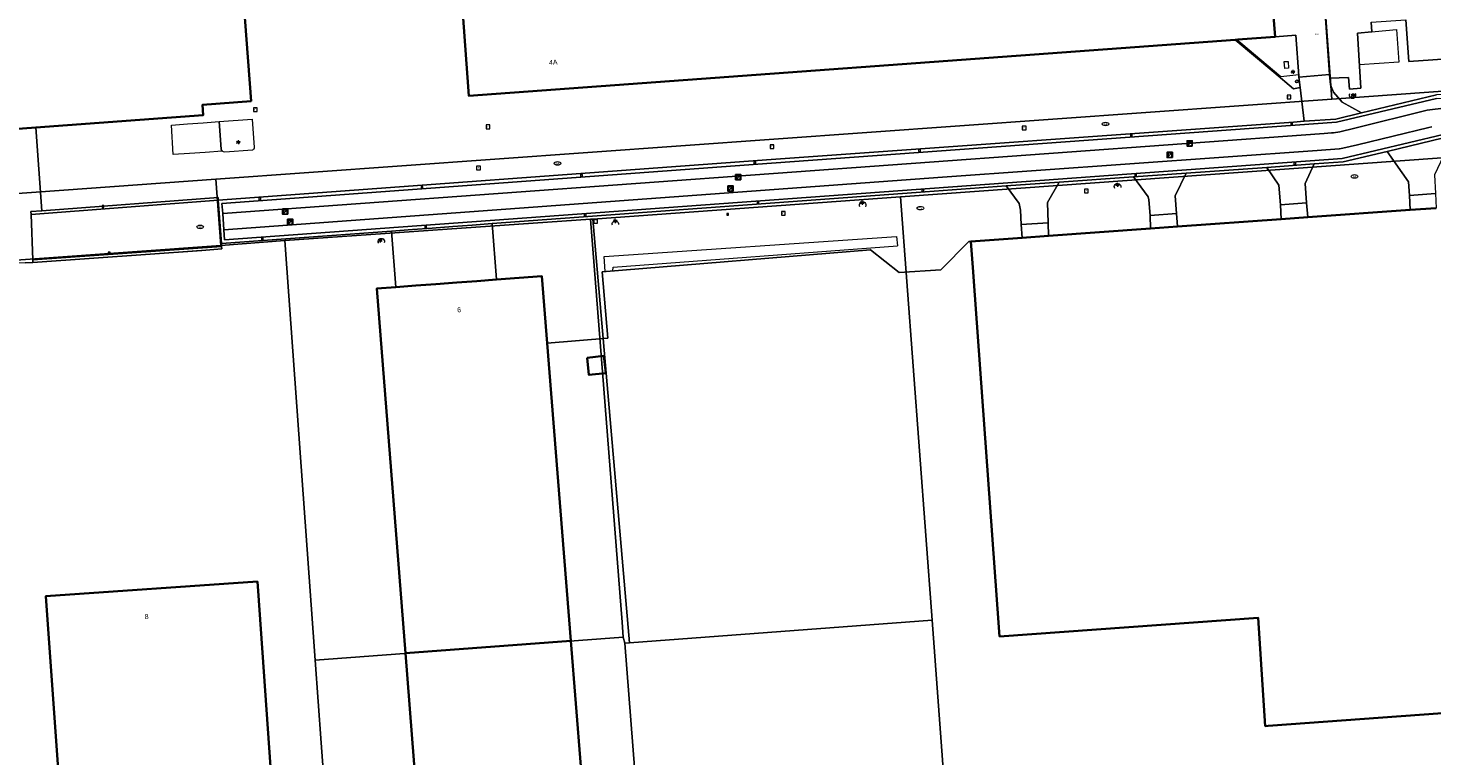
# Model space of a CAD drawing. Header units: metres. Extents: x 163543 to 168130, y 402678 to 405437.
# Tile 33 of 256: x 164271 to 164483, y 403136 to 403246. Entities that reach past the tile are written whole.
import ezdxf
from ezdxf.enums import TextEntityAlignment as Align

# ---------------------------------------------------------------- set-up
doc = ezdxf.new("R2010")
doc.units = ezdxf.units.M
doc.layers.get('0').update_dxf_attribs({"lineweight": 25})
for name, color, linetype, lineweight in [('X-CA190022.004-UO-BGT_Ondergrond$0$GE_201_SHDHek_Lijn_GEM', 253, 'X-CA190022.004-UO-BGT_Ondergrond$0$Hekwerk', 9), ('X-CA190022.004-UO-BGT_Ondergrond$0$GE_217_WGIGeleideconstructie_Lijn_GEM', 253, 'X-CA190022.004-UO-BGT_Ondergrond$0$Vangrail', 9), ('X-CA190022.004-UO-BGT_Ondergrond$0$GE_244_Taludlijn_Lijn_GEM', 253, 'Continuous', 9), ('X-CA190022.004-UO-BGT_Ondergrond$0$GE_261_OSHHek_Lijn_GEM', 253, 'X-CA190022.004-UO-BGT_Ondergrond$0$Hekwerk', 9), ('X-CA190022.004-UO-BGT_Ondergrond$0$GE_314_WGDRijbaanLokaleweg_Vlak_GEM', 253, 'Continuous', 9), ('X-CA190022.004-UO-BGT_Ondergrond$0$GE_316_WGDFietspad_Vlak_GEM', 253, 'Continuous', 9), ('X-CA190022.004-UO-BGT_Ondergrond$0$GE_320_WGDParkeervlak_Vlak_GEM', 253, 'Continuous', 9), ('X-CA190022.004-UO-BGT_Ondergrond$0$GE_322_WGDInrit_Vlak_GEM', 253, 'Continuous', 9), ('X-CA190022.004-UO-BGT_Ondergrond$0$GE_363_OWGBerm_openverharding_Vlak_GEM', 253, 'Continuous', 9), ('X-CA190022.004-UO-BGT_Ondergrond$0$GE_364_OWGBerm_halfverhard_Vlak_GEM', 253, 'Continuous', 9), ('X-CA190022.004-UO-BGT_Ondergrond$0$GE_366_OWGBerm_groenvoorziening_Vlak_GEM', 253, 'Continuous', 9), ('X-CA190022.004-UO-BGT_Ondergrond$0$GE_367_OWGBerm_groenvoorziening_grasenk_GEM', 253, 'Continuous', 9), ('X-CA190022.004-UO-BGT_Ondergrond$0$GE_401_OTDErf_Vlak_GEM', 253, 'Continuous', 9), ('X-CA190022.004-UO-BGT_Ondergrond$0$GE_4502_GBKN_Huisnummer_Lijn_GEM', 7, 'Continuous', 9), ('X-CA190022.004-UO-BGT_Ondergrond$0$GE_601_PNDgrondvlakpand_Vlak_MV_GEM', 34, 'Continuous', 35), ('X-CA190022.004-UO-BGT_Ondergrond$0$GE_632_GBILuifel_Inrichtend_Vlak_GEM', 253, 'Continuous', 9), ('X-CA190022.004-UO-BGT_Ondergrond$0$GE_646_OBWLagetrafo_Vlak_GEM', 253, 'Continuous', 9), ('X-CA190022.004-UO-BGT_Ondergrond$0$GE_814_BRDVerkeersbord_Punt_GEM', 253, 'Continuous', 9), ('X-CA190022.004-UO-BGT_Ondergrond$0$GE_861_PALLichtmast_Punt_GEM', 253, 'Continuous', 9), ('X-CA190022.004-UO-BGT_Ondergrond$0$GE_882_PutBrandkraan_Punt_GEM', 253, 'Continuous', 9), ('X-CA190022.004-UO-BGT_Ondergrond$0$GE_884_PutGasput_Punt_GEM', 253, 'Continuous', 9), ('X-CA190022.004-UO-BGT_Ondergrond$0$GE_885_PutInspectieofRioolput_Punt_GEM', 253, 'Continuous', 9), ('X-CA190022.004-UO-BGT_Ondergrond$0$GE_886_PutKolk_Punt_GEM', 253, 'Continuous', 9), ('X-CA190022.004-UO-BGT_Ondergrond$0$N-WE-RI-PUT_INSPECTIE-S', 253, 'Continuous', 9), ('X-CA190022.004-UO-KAD_Percelen$0$B-WE-KG-GRENS_PERCEEL-GV', 150, 'Continuous', 9), ('X-CA190022.004-UO-WHM_Riolering gemeente_NLCS_v0.1$0$B-WE-RI-PUT-S', 214, 'Continuous', 15)]:
    doc.layers.add(name, color=color, linetype=linetype, lineweight=lineweight)
doc.styles.add('X-CA190022.004-UO-BGT_Ondergrond$0$BGT_NAR', font='arial.ttf', dxfattribs={"height": 1})
doc.styles.add('X-CA190022.004-UO-BGT_Ondergrond$0$NLCS-ISO', font='NLCS-ISO.ttf')
doc.styles.add('X-CA190022.004-UO-BGT_Ondergrond$0$NLCS-ISO-M250-T30', font='NLCS-ISO.ttf', dxfattribs={"height": 0.75})
doc.linetypes.add('X-CA190022.004-UO-BGT_Ondergrond$0$Hekwerk', pattern='A,5,-1.5,[2,dgnlstyle-Veghel.shx,S=0.007937,R=0,X=0,Y=0],-1.5', length=8)
doc.linetypes.add('X-CA190022.004-UO-BGT_Ondergrond$0$Vangrail', pattern='A,10,-1.5,[3,dgnlstyle-Veghel.shx,S=0.007937,R=90,X=0,Y=0.5],-1,[3,dgnlstyle-Veghel.shx,S=0.007937,R=270,X=0,Y=-0.5],-1.5', length=14)

# ---------------------------------------------------------------- blocks, each defined once
blk = doc.blocks.new('X-CA190022.004-UO-BGT_Ondergrond$0$SRI-KOLK-SO')
at = {"color": 0, "linetype": 'ByBlock', "lineweight": 18}
blk.add_lwpolyline([(-1.125, -1.125), (1.125, -1.125), (1.125, 1.125), (-1.125, 1.125)], close=True, dxfattribs=at)
at = {"color": 0, "linetype": 'ByBlock', "lineweight": 18, "style": 'X-CA190022.004-UO-BGT_Ondergrond$0$NLCS-ISO'}
blk.add_text('k', height=1.5, dxfattribs=at).set_placement((0, 0), align=Align.MIDDLE_CENTER)
blk = doc.blocks.new('X-CA190022.004-UO-BGT_Ondergrond$0$IMGEOKolk')
at = {"xscale": 5, "yscale": 5, "zscale": 5}
blk.add_blockref('X-CA190022.004-UO-BGT_Ondergrond$0$SRI-KOLK-SO', (0, 0), dxfattribs=at)
blk = doc.blocks.new('X-CA190022.004-UO-BGT_Ondergrond$0$SKL-WATER_BRANDKRAAN_BRANDPUT-SO')
at = {"color": 0, "linetype": 'ByBlock', "lineweight": 18}
blk.add_ellipse((0, 0), major_axis=(2.5, 0), ratio=0.54, dxfattribs=at)
at = {"color": 0, "linetype": 'ByBlock', "lineweight": 18, "style": 'X-CA190022.004-UO-BGT_Ondergrond$0$NLCS-ISO'}
blk.add_text('bk', height=1.5, dxfattribs=at).set_placement((0.2, 0), align=Align.MIDDLE_CENTER)
blk = doc.blocks.new('X-CA190022.004-UO-BGT_Ondergrond$0$IMGEOBrandkraanput')
at = {"xscale": 5, "yscale": 5, "zscale": 5}
blk.add_blockref('X-CA190022.004-UO-BGT_Ondergrond$0$SKL-WATER_BRANDKRAAN_BRANDPUT-SO', (0, 0), dxfattribs=at)
blk = doc.blocks.new('X-CA190022.004-UO-BGT_Ondergrond$0$SIE-WEG_PAAL_VERKEERSBORD-SO')
at = {"linetype": 'ByBlock', "lineweight": 18}
blk.add_circle((0, 0), 1.5, dxfattribs=at)
at = {"linetype": 'ByBlock', "lineweight": 18, "style": 'X-CA190022.004-UO-BGT_Ondergrond$0$NLCS-ISO'}
blk.add_text('vb', height=1.5, dxfattribs=at).set_placement((0, 0.1), align=Align.MIDDLE_CENTER)
blk = doc.blocks.new('X-CA190022.004-UO-BGT_Ondergrond$0$IMGEOVerkeersbord')
at = {"xscale": 5, "yscale": 5, "zscale": 5}
blk.add_blockref('X-CA190022.004-UO-BGT_Ondergrond$0$SIE-WEG_PAAL_VERKEERSBORD-SO', (0, 0), dxfattribs=at)
blk = doc.blocks.new('X-CA190022.004-UO-BGT_Ondergrond$0$SRI-PUT_INSPECTIEPUT_RIOOLPUT-SO')
at = {"color": 0, "linetype": 'ByBlock', "lineweight": 18}
blk.add_lwpolyline([(-1.12, -1.12), (1.12, -1.12), (1.12, 1.12), (-1.12, 1.12)], close=True, dxfattribs=at)
at = {"color": 0, "linetype": 'ByBlock', "lineweight": 18, "style": 'X-CA190022.004-UO-BGT_Ondergrond$0$NLCS-ISO'}
blk.add_text('r', height=1.5, dxfattribs=at).set_placement((0, 0.28), align=Align.MIDDLE_CENTER)
blk = doc.blocks.new('X-CA190022.004-UO-BGT_Ondergrond$0$IMGEOInspectierioolput')
at = {"layer": 'X-CA190022.004-UO-BGT_Ondergrond$0$N-WE-RI-PUT_INSPECTIE-S', "xscale": 10, "yscale": 10, "zscale": 10}
blk.add_blockref('X-CA190022.004-UO-BGT_Ondergrond$0$SRI-PUT_INSPECTIEPUT_RIOOLPUT-SO', (0, 0), dxfattribs=at)
blk = doc.blocks.new('X-CA190022.004-UO-BGT_Ondergrond$0$N-SIE-WEG_LICHTMAST-SO')
h = blk.add_hatch(color=256)
h.paths.add_polyline_path([(1.2, 0.5, 0.658505), (-1.2, 0.5)])
h.paths.add_polyline_path([(-1.2, -0.5, 0.658505), (1.2, -0.5)])
at = {"flags": 128}
for points in [[(-2.2, 1.3), (-1.1, 0.6)], [(-1.2, 0.5), (1.2, 0.5)], [(0, 1.3), (0, 2.5)], [(1.1, 0.6), (2.2, 1.3)], [(-2.2, -1.3), (-1.1, -0.6)], [(-1.2, -0.5), (1.2, -0.5)], [(0, -1.3), (0, -2.5)], [(2.2, -1.3), (1.1, -0.6)]]:
    blk.add_lwpolyline(points, dxfattribs=at)
at = {"ltscale": 0.5}
blk.add_circle((0, 0), 1.27, dxfattribs=at)
at = {"style": 'X-CA190022.004-UO-BGT_Ondergrond$0$NLCS-ISO'}
blk.add_attdef('TYPE', text='', height=1.8, dxfattribs=at).set_placement((0, 2.5), align=Align.BOTTOM_CENTER)
blk = doc.blocks.new('X-CA190022.004-UO-BGT_Ondergrond$0$IMGEOLichtmastpaal')
at = {"xscale": 5, "yscale": 5, "zscale": 5}
blk.add_blockref('X-CA190022.004-UO-BGT_Ondergrond$0$N-SIE-WEG_LICHTMAST-SO', (0, 6.4), dxfattribs=at)
blk = doc.blocks.new('X-CA190022.004-UO-BGT_Ondergrond$0$IMGEOGasput')
at = {"insert": (-7, 3.4), "char_height": 6, "attachment_point": 1, "style": 'X-CA190022.004-UO-BGT_Ondergrond$0$NLCS-ISO-M250-T30'}
blk.add_mtext_dynamic_manual_height_columns('GAS', width=7.484, gutter_width=3.75, heights=[0], dxfattribs=at)
blk = doc.blocks.new('X-CA190022.004-UO-WHM_Riolering gemeente_NLCS_v0.1$0$B-SRI-PUT_BETON-SO')
blk.add_line((-1.4, -1.4), (1.4, 1.4))
at = {"lineweight": -3, "flags": 128}
blk.add_lwpolyline([(2, -2), (2, 2), (-2, 2), (-2, -2)], close=True, dxfattribs=at)
at = {"lineweight": -3}
blk.add_circle((0, 0), 2, dxfattribs=at)

msp = doc.modelspace()

# ---------------------------------------------------------------- linework, layer by layer
at = {"layer": 'X-CA190022.004-UO-BGT_Ondergrond$0$GE_201_SHDHek_Lijn_GEM'}
for p, q in [((164408.955, 403209.238), (164413.212, 403213.495)), ((164413.212, 403213.495), (164413.52, 403213.49)), ((164272.152, 403210.35), (164297.492, 403212.183)), ((164297.492, 403212.183), (164297.504, 403212.113)), ((164357.939, 403208.926), (164398.364, 403212.249)), ((164398.364, 403212.249), (164402.699, 403208.809)), ((164271, 403210.267), (164272.152, 403210.35)), ((164357.939, 403208.926), (164358.794, 403198.91)), ((164402.699, 403208.809), (164408.955, 403209.238)), ((164358.794, 403198.91), (164349.639, 403198.181))]:
    msp.add_line(p, q, dxfattribs=at)
at = {"layer": 'X-CA190022.004-UO-BGT_Ondergrond$0$GE_217_WGIGeleideconstructie_Lijn_GEM'}
for p, q in [((164460.225, 403238.315), (164453.53, 403243.934)), ((164462.91, 403238.633), (164460.225, 403238.315))]:
    msp.add_line(p, q, dxfattribs=at)
at = {"layer": 'X-CA190022.004-UO-BGT_Ondergrond$0$GE_244_Taludlijn_Lijn_GEM'}
for p, q in [((164358.233, 403211.238), (164402.304, 403214.268)), ((164402.304, 403214.268), (164402.444, 403212.823)), ((164358.384, 403208.962), (164358.233, 403211.238)), ((164359.59, 403209.647), (164402.444, 403212.823)), ((164359.566, 403209.06), (164359.59, 403209.647))]:
    msp.add_line(p, q, dxfattribs=at)
at = {"layer": 'X-CA190022.004-UO-BGT_Ondergrond$0$GE_261_OSHHek_Lijn_GEM'}
msp.add_arc((164471.017, 403235.604), 0.504, 159.14754, 23.7995, dxfattribs=at)
at = {"layer": 'X-CA190022.004-UO-BGT_Ondergrond$0$GE_261_OSHHek_Lijn_GEM', "extrusion": (0, 0, -1)}
for centre, radius, start, end in [((-164435.615, 403221.774), 0.491, 322.85463, 193.96751), ((-164397.197, 403218.982), 0.502, 329.48818, 207.89603), ((-164359.931, 403216.155), 0.462, 332.40738, 189.96079), ((-164324.667, 403213.508), 0.47, 327.45428, 206.3878)]:
    msp.add_arc(centre, radius, start, end, dxfattribs=at)
at = {"layer": 'X-CA190022.004-UO-BGT_Ondergrond$0$GE_314_WGDRijbaanLokaleweg_Vlak_GEM', "flags": 128}
for points in [[(164469.116, 403230.053), (164471.356, 403230.605), (164482.281, 403233.297), (164485.134, 403233.671), (164617.835, 403242.992), (164617.716, 403244.52), (164617.413, 403244.448), (164617.427, 403244.942), (164619.356, 403245.081)], [(164484.724, 403229.116), (164476.261, 403227.095), (164469.592, 403225.502), (164465.257, 403225.192), (164458.083, 403224.678), (164445.928, 403223.817), (164438.028, 403223.269), (164426.804, 403222.446), (164418.836, 403221.881), (164405.245, 403220.897), (164341.361, 403216.201), (164338.371, 403215.981), (164335.46, 403215.767), (164332.328, 403215.536), (164329.351, 403215.317), (164326.173, 403215.084), (164300.561, 403213.201), (164300.092, 403219.713), (164383.424, 403225.85), (164462.101, 403231.511), (164463.73, 403231.629), (164468.49, 403231.971), (164472.368, 403232.903), (164483.672, 403235.621)], [(164483.671, 403235.059), (164468.582, 403231.473), (164383.485, 403225.327), (164300.644, 403219.242), (164300.756, 403217.73)], [(164482.986, 403230.795), (164482.497, 403230.678), (164471.748, 403228.098), (164469.571, 403227.575), (164469.042, 403227.486), (164468.994, 403227.479), (164465.711, 403227.244), (164409.218, 403223.207), (164300.938, 403215.278), (164300.756, 403217.73), (164466.74, 403229.793), (164467.836, 403229.873)], [(164300.756, 403217.73), (164300.938, 403215.278), (164301.051, 403213.757), (164469.48, 403226.037), (164484.702, 403229.648)]]:
    msp.add_lwpolyline(points, dxfattribs=at)
at = {"layer": 'X-CA190022.004-UO-BGT_Ondergrond$0$GE_314_WGDRijbaanLokaleweg_Vlak_GEM'}
msp.add_arc((164465.946, 403247.956), 18.182, 275.96765, 280.04181, dxfattribs=at)
at = {"layer": 'X-CA190022.004-UO-BGT_Ondergrond$0$GE_316_WGDFietspad_Vlak_GEM', "flags": 128}
for points in [[(164467.836, 403229.873), (164466.74, 403229.793), (164300.756, 403217.73), (164300.644, 403219.242), (164383.485, 403225.327), (164468.582, 403231.473), (164483.671, 403235.059), (164617.413, 403244.448), (164617.716, 403244.52), (164617.835, 403242.992), (164485.134, 403233.671), (164482.281, 403233.297)], [(164615.465, 403238.821), (164484.702, 403229.648), (164469.48, 403226.037), (164301.051, 403213.757), (164300.938, 403215.278), (164409.218, 403223.207), (164465.711, 403227.244), (164468.994, 403227.479), (164469.042, 403227.486), (164469.571, 403227.575), (164471.748, 403228.098), (164482.497, 403230.678), (164482.986, 403230.795)], [(164482.281, 403233.297), (164471.356, 403230.605), (164469.116, 403230.053)]]:
    msp.add_lwpolyline(points, dxfattribs=at)
at = {"layer": 'X-CA190022.004-UO-BGT_Ondergrond$0$GE_316_WGDFietspad_Vlak_GEM', "extrusion": (0, 0, -1)}
msp.add_arc((-164465.946, 403247.956), 18.182, 259.95819, 264.03235, dxfattribs=at)
at = {"layer": 'X-CA190022.004-UO-BGT_Ondergrond$0$GE_320_WGDParkeervlak_Vlak_GEM', "flags": 128}
for points in [[(164300.689, 403227.103), (164298.101, 403226.94), (164295.733, 403226.791), (164293.297, 403226.638), (164293.033, 403231.062), (164295.453, 403231.24), (164297.819, 403231.414), (164300.226, 403231.592)], [(164300.226, 403231.592), (164300.523, 403227.438)], [(164341.361, 403216.201), (164342.034, 403207.763), (164339.039, 403207.537), (164336.019, 403207.308), (164332.868, 403207.07), (164329.887, 403206.844), (164326.871, 403206.616), (164326.173, 403215.084), (164329.351, 403215.317), (164332.328, 403215.536), (164335.46, 403215.767), (164338.371, 403215.981), (164341.361, 403216.201)]]:
    msp.add_lwpolyline(points, dxfattribs=at)
at = {"layer": 'X-CA190022.004-UO-BGT_Ondergrond$0$GE_320_WGDParkeervlak_Vlak_GEM'}
msp.add_arc((164301.093, 403227.512), 0.574, 187.36621, 225.35268, dxfattribs=at)
at = {"layer": 'X-CA190022.004-UO-BGT_Ondergrond$0$GE_322_WGDInrit_Vlak_GEM', "flags": 128}
for points in [[(164453.34, 403243.92), (164459.164, 403239.041), (164462.106, 403236.523), (164463.122, 403236.704), (164463.73, 403231.629), (164462.101, 403231.511), (164383.424, 403225.85), (164300.092, 403219.713), (164300.059, 403220.145), (164273.507, 403218.137), (164272.587, 403230.678), (164297.797, 403232.527), (164297.717, 403234.125), (164305.028, 403234.668), (164303.66, 403253.318), (164305.46, 403255.426), (164304.86, 403263.604), (164335.639, 403265.866), (164337.868, 403235.458), (164453.34, 403243.92)], [(164468.135, 403236.033), (164469.459, 403234.533), (164472.368, 403232.903), (164468.49, 403231.971), (164463.73, 403231.629), (164463.122, 403236.704), (164462.935, 403238.263), (164467.552, 403238.691), (164467.603, 403238.133), (164467.696, 403237.131), (164468.135, 403236.033)], [(164300.689, 403227.103), (164298.101, 403226.94), (164295.733, 403226.791), (164293.297, 403226.638), (164293.033, 403231.062), (164295.453, 403231.24), (164297.819, 403231.414), (164300.226, 403231.592), (164305.222, 403231.939)], [(164305.222, 403231.939), (164305.508, 403227.682)], [(164486.019, 403229.207), (164483.358, 403223.529), (164483.537, 403220.727), (164479.588, 403220.448), (164479.458, 403222.476), (164476.261, 403227.095), (164484.724, 403229.116), (164486.019, 403229.207)], [(164305.25, 403227.288), (164301.058, 403226.976)], [(164445.928, 403223.817), (164444.3, 403220.407), (164444.504, 403217.713), (164440.547, 403217.443), (164440.342, 403219.79), (164440.205, 403220.236), (164438.028, 403223.269), (164445.928, 403223.817)], [(164465.257, 403225.192), (164463.887, 403222.271), (164464.072, 403219.338), (164460.152, 403219.026), (164459.936, 403221.976), (164458.083, 403224.678), (164465.257, 403225.192)], [(164426.804, 403222.446), (164425.073, 403219.379), (164425.155, 403216.298), (164421.108, 403216.05), (164420.978, 403218.214), (164420.789, 403219.225), (164418.836, 403221.881), (164426.804, 403222.446)], [(164464.072, 403219.338), (164464.275, 403217.154), (164460.263, 403216.865), (164460.152, 403219.026), (164464.072, 403219.338)], [(164483.537, 403220.727), (164483.632, 403218.552), (164479.702, 403218.268), (164479.588, 403220.448), (164483.537, 403220.727)], [(164444.504, 403217.713), (164444.653, 403215.738), (164440.591, 403215.444), (164440.547, 403217.443), (164444.504, 403217.713)], [(164425.155, 403216.298), (164425.207, 403214.334), (164421.228, 403214.046), (164421.108, 403216.05), (164425.155, 403216.298)]]:
    msp.add_lwpolyline(points, dxfattribs=at)
at = {"layer": 'X-CA190022.004-UO-BGT_Ondergrond$0$GE_322_WGDInrit_Vlak_GEM', "extrusion": (0, 0, -1)}
for centre, radius, start, end in [((-164305.112, 403227.66), 0.397, 176.83253, 249.60282), ((-164301.024, 403227.476), 0.501, 266.08868, 311.89553)]:
    msp.add_arc(centre, radius, start, end, dxfattribs=at)
at = {"layer": 'X-CA190022.004-UO-BGT_Ondergrond$0$GE_363_OWGBerm_openverharding_Vlak_GEM', "flags": 128}
for points in [[(164488.896, 403241.278), (164489.23, 403236.084), (164489.235, 403236.007), (164483.672, 403235.621), (164472.368, 403232.903), (164469.459, 403234.533), (164468.135, 403236.033), (164467.696, 403237.131), (164467.603, 403238.133), (164470.416, 403238.247), (164470.561, 403236.48), (164472.285, 403236.636), (164471.777, 403244.923), (164473.938, 403245.119), (164473.806, 403246.567), (164479.068, 403246.918), (164479.498, 403240.644), (164488.896, 403241.278)], [(164272.587, 403230.678), (164273.507, 403218.137), (164271.858, 403218.012), (164271.875, 403217.578), (164272.137, 403210.747), (164272.152, 403210.35), (164271, 403210.267), (164265.838, 403210.076), (164264.626, 403211.382), (164262.098, 403211.257), (164261.959, 403212.809), (164262.999, 403212.849), (164262.693, 403217.223), (164262.962, 403217.207), (164262.407, 403225.128), (164262.137, 403225.113), (164261.787, 403229.886), (164272.587, 403230.678)], [(164476.261, 403227.095), (164479.458, 403222.476), (164479.588, 403220.448), (164479.702, 403218.268), (164464.275, 403217.154), (164464.072, 403219.338), (164463.887, 403222.271), (164465.257, 403225.192), (164469.592, 403225.502), (164476.261, 403227.095)], [(164458.083, 403224.678), (164459.936, 403221.976), (164460.152, 403219.026), (164460.263, 403216.865), (164444.653, 403215.738), (164444.504, 403217.713), (164444.3, 403220.407), (164445.928, 403223.817), (164458.083, 403224.678)], [(164398.364, 403212.249), (164357.939, 403208.926), (164358.794, 403198.91), (164349.639, 403198.181), (164348.836, 403208.278), (164342.034, 403207.763), (164341.361, 403216.201), (164405.245, 403220.897), (164418.836, 403221.881), (164420.789, 403219.225), (164420.978, 403218.214), (164421.108, 403216.05), (164421.228, 403214.046), (164413.52, 403213.49), (164413.212, 403213.495), (164408.955, 403209.238), (164402.699, 403208.809), (164398.364, 403212.249)], [(164438.028, 403223.269), (164440.205, 403220.236), (164440.342, 403219.79), (164440.547, 403217.443), (164440.591, 403215.444), (164425.207, 403214.334), (164425.155, 403216.298), (164425.073, 403219.379), (164426.804, 403222.446), (164438.028, 403223.269)], [(164300.092, 403219.713), (164271.875, 403217.578), (164271.858, 403218.012), (164273.507, 403218.137), (164300.059, 403220.145), (164300.092, 403219.713)], [(164300.092, 403219.713), (164300.561, 403213.201), (164300.592, 403212.765), (164272.137, 403210.747), (164271.875, 403217.578), (164300.092, 403219.713)]]:
    msp.add_lwpolyline(points, dxfattribs=at)
at = {"layer": 'X-CA190022.004-UO-BGT_Ondergrond$0$GE_364_OWGBerm_halfverhard_Vlak_GEM', "flags": 128}
msp.add_lwpolyline([(164297.622, 403212.123), (164272.153, 403210.317), (164272.152, 403210.35), (164272.137, 403210.747), (164300.592, 403212.765), (164300.62, 403212.388), (164297.622, 403212.123)], dxfattribs=at)
at = {"layer": 'X-CA190022.004-UO-BGT_Ondergrond$0$GE_366_OWGBerm_groenvoorziening_Vlak_GEM', "flags": 128}
for points in [[(164300.226, 403231.592), (164305.222, 403231.939), (164305.508, 403227.682)], [(164300.523, 403227.438), (164300.226, 403231.592)], [(164305.25, 403227.288), (164301.058, 403226.976)]]:
    msp.add_lwpolyline(points, dxfattribs=at)
at = {"layer": 'X-CA190022.004-UO-BGT_Ondergrond$0$GE_366_OWGBerm_groenvoorziening_Vlak_GEM', "extrusion": (0, 0, -1)}
for centre, radius, start, end in [((-164305.112, 403227.66), 0.397, 176.83253, 249.60282), ((-164301.093, 403227.512), 0.574, 314.64732, 352.63379), ((-164301.024, 403227.476), 0.501, 266.08868, 311.89553)]:
    msp.add_arc(centre, radius, start, end, dxfattribs=at)
at = {"layer": 'X-CA190022.004-UO-BGT_Ondergrond$0$GE_367_OWGBerm_groenvoorziening_grasenk_GEM', "flags": 128}
for points in [[(164473.806, 403246.567), (164473.938, 403245.119), (164471.777, 403244.923), (164472.285, 403236.636), (164470.561, 403236.48), (164470.416, 403238.247), (164467.603, 403238.133), (164467.552, 403238.691), (164466.082, 403259.242)], [(164485.612, 403247.074), (164485.783, 403244.766), (164485.965, 403242.299), (164491.102, 403242.678), (164491.171, 403241.825), (164488.901, 403241.726), (164488.932, 403241.28), (164488.896, 403241.278), (164479.498, 403240.644), (164479.068, 403246.918)], [(164462.494, 403244.591), (164462.921, 403238.47), (164462.935, 403238.263), (164463.122, 403236.704), (164462.106, 403236.523), (164459.164, 403239.041), (164453.34, 403243.92), (164453.748, 403243.95), (164459.34, 403244.36), (164462.494, 403244.591)], [(164461.321, 403240.666), (164461.387, 403239.614), (164460.809, 403239.578), (164460.743, 403240.629), (164461.321, 403240.666)]]:
    msp.add_lwpolyline(points, dxfattribs=at)
at = {"layer": 'X-CA190022.004-UO-BGT_Ondergrond$0$GE_401_OTDErf_Vlak_GEM', "flags": 128}
for points in [[(164466.082, 403259.242), (164467.552, 403238.691), (164462.935, 403238.263), (164462.921, 403238.47), (164462.494, 403244.591), (164459.34, 403244.36), (164458.98, 403249.35)], [(164271, 403210.267), (164272.152, 403210.35), (164272.153, 403210.317), (164297.622, 403212.123), (164300.62, 403212.388), (164300.592, 403212.765), (164300.561, 403213.201), (164326.173, 403215.084), (164326.871, 403206.616), (164323.967, 403206.396), (164328.295, 403151.406), (164330.53, 403123.01), (164355.46, 403124.96), (164353.209, 403153.271), (164349.639, 403198.181), (164358.794, 403198.91), (164357.939, 403208.926), (164398.364, 403212.249), (164402.699, 403208.809), (164408.955, 403209.238), (164413.212, 403213.495), (164413.52, 403213.49), (164413.802, 403209.592)], [(164413.802, 403209.592), (164417.821, 403153.952), (164456.801, 403156.768), (164457.865, 403140.428), (164458.286, 403140.459), (164535.73, 403146.118)], [(164358.486, 403193.673), (164355.953, 403193.381), (164355.659, 403195.965), (164358.189, 403196.256), (164358.486, 403193.673)], [(164309.13, 403117.857), (164277.245, 403115.654), (164274.126, 403160.045), (164305.978, 403162.232), (164309.13, 403117.857)]]:
    msp.add_lwpolyline(points, dxfattribs=at)
at = {"layer": 'X-CA190022.004-UO-BGT_Ondergrond$0$GE_601_PNDgrondvlakpand_Vlak_MV_GEM', "flags": 128}
for points in [[(164451.064, 403357.976), (164458.98, 403249.35), (164459.34, 403244.36), (164453.748, 403243.95), (164453.34, 403243.92), (164337.868, 403235.458), (164335.639, 403265.866), (164304.86, 403263.604), (164305.46, 403255.426), (164303.66, 403253.318), (164305.028, 403234.668), (164297.717, 403234.125), (164297.797, 403232.527), (164272.587, 403230.678), (164261.787, 403229.886), (164227.415, 403227.365), (164225.762, 403249.94), (164292.812, 403296.784), (164331.744, 403321.501), (164410.791, 403360.027), (164450.697, 403362.962), (164451.064, 403357.976)], [(164535.73, 403146.118), (164458.286, 403140.459), (164457.865, 403140.428), (164456.801, 403156.768), (164417.821, 403153.952), (164413.802, 403209.592), (164413.52, 403213.49), (164421.228, 403214.046), (164425.207, 403214.334), (164440.591, 403215.444), (164444.653, 403215.738), (164460.263, 403216.865), (164464.275, 403217.154), (164479.702, 403218.268), (164483.632, 403218.552)], [(164349.639, 403198.181), (164353.209, 403153.271), (164328.295, 403151.406), (164323.967, 403206.396), (164326.871, 403206.616), (164329.887, 403206.844), (164332.868, 403207.07), (164336.019, 403207.308), (164339.039, 403207.537), (164342.034, 403207.763), (164348.836, 403208.278), (164349.639, 403198.181)], [(164355.659, 403195.965), (164358.189, 403196.256), (164358.486, 403193.673), (164355.953, 403193.381), (164355.659, 403195.965)], [(164277.245, 403115.654), (164274.126, 403160.045), (164305.978, 403162.232), (164309.13, 403117.857), (164277.245, 403115.654)], [(164353.209, 403153.271), (164355.46, 403124.96), (164330.53, 403123.01), (164328.295, 403151.406), (164353.209, 403153.271)]]:
    msp.add_lwpolyline(points, dxfattribs=at)
at = {"layer": 'X-CA190022.004-UO-BGT_Ondergrond$0$GE_632_GBILuifel_Inrichtend_Vlak_GEM', "flags": 128}
msp.add_lwpolyline([(164471.777, 403244.923), (164477.665, 403245.457), (164478.002, 403240.541), (164472.07, 403240.143), (164471.777, 403244.923)], dxfattribs=at)
at = {"layer": 'X-CA190022.004-UO-BGT_Ondergrond$0$GE_646_OBWLagetrafo_Vlak_GEM', "flags": 128}
msp.add_lwpolyline([(164461.321, 403240.666), (164461.387, 403239.614), (164460.809, 403239.578), (164460.743, 403240.629), (164461.321, 403240.666)], dxfattribs=at)
at = {"layer": 'X-CA190022.004-UO-KAD_Percelen$0$B-WE-KG-GRENS_PERCEEL-GV', "flags": 128}
for points in [[(164467.899, 403234.987), (164456.621, 403388.359), (164455.852, 403398.81), (164455.428, 403404.573), (164439.548, 403397.62), (164439.743, 403395.067), (164420.417, 403385.713), (164397.764, 403374.75), (164371.136, 403361.559), (164358.377, 403354.762), (164345.274, 403347.596), (164327.091, 403336.771), (164317.093, 403330.96), (164302.186, 403321.636), (164284.985, 403310.301), (164267.784, 403298.445), (164251.857, 403287.067), (164235.818, 403275.048), (164214.13, 403258.511), (164217.745, 403216.986), (164299.737, 403222.886)], [(164356.558, 403216.885), (164402.906, 403220.232), (164623.2, 403236.138), (164691.212, 403241.049), (164680.093, 403250.257), (164622.453, 403246.109), (164467.899, 403234.987), (164299.737, 403222.886), (164300.479, 403212.882), (164310.112, 403213.627), (164356.198, 403216.859)], [(164407.665, 403156.388), (164409.691, 403129.206), (164410.565, 403115.481), (164410.796, 403112.446), (164543.805, 403122.807), (164543.811, 403122.488), (164543.871, 403121.688), (164544.641, 403111.368), (164557.875, 403112.324), (164569.67, 403113.214), (164570.068, 403113.244), (164582.958, 403114.217), (164595.159, 403115.327), (164595.019, 403117.276), (164593.049, 403139.023), (164630.208, 403141.467), (164624.572, 403217.605), (164623.2, 403236.138), (164402.906, 403220.232)], [(164218.454, 403206.993), (164300.479, 403212.882), (164299.737, 403222.886), (164217.745, 403216.986)], [(164402.906, 403220.232), (164356.558, 403216.885), (164362.048, 403152.978), (164407.665, 403156.388)], [(164360.963, 403156.118), (164356.198, 403216.859), (164310.112, 403213.627), (164314.713, 403150.389), (164361.091, 403153.861)], [(164362.048, 403152.978), (164356.558, 403216.885), (164356.198, 403216.859), (164360.963, 403156.118), (164361.091, 403153.861), (164361.342, 403152.925)], [(164300.479, 403212.882), (164218.454, 403206.993), (164224.262, 403130.994), (164226.538, 403101.604), (164230.349, 403054.259), (164283.624, 403058.187), (164284.057, 403072.72), (164284.563, 403093.181), (164284.922, 403107.392), (164284.278, 403116.14), (164283.141, 403116.061), (164282.929, 403119.134), (164284.255, 403119.226), (164283.9, 403124.373), (164305.345, 403125.836), (164305.459, 403124.23), (164316.553, 403125.016), (164315.619, 403137.932), (164314.713, 403150.389), (164310.112, 403213.627)], [(164409.691, 403129.206), (164407.665, 403156.388), (164362.048, 403152.978), (164361.342, 403152.925), (164362.841, 403133.594), (164363.329, 403125.333)], [(164361.091, 403153.861), (164314.713, 403150.389), (164315.619, 403137.932), (164316.553, 403125.016), (164317.185, 403116.272), (164363.792, 403119.693), (164363.329, 403125.333), (164362.841, 403133.594), (164361.342, 403152.925)]]:
    msp.add_lwpolyline(points, close=True, dxfattribs=at)
msp.add_lwpolyline([(164456.621, 403388.359), (164467.899, 403234.987), (164622.453, 403246.109)], dxfattribs=at)

# ---------------------------------------------------------------- block references
at = {"layer": 'X-CA190022.004-UO-BGT_Ondergrond$0$GE_814_BRDVerkeersbord_Punt_GEM', "xscale": 0.03, "yscale": 0.03, "zscale": 0.02}
msp.add_blockref('X-CA190022.004-UO-BGT_Ondergrond$0$IMGEOVerkeersbord', (164462.65, 403237.642), dxfattribs=at)
at = {"layer": 'X-CA190022.004-UO-BGT_Ondergrond$0$GE_861_PALLichtmast_Punt_GEM', "xscale": 0.025, "yscale": 0.025, "zscale": 0.025}
for p in [(164462.051, 403238.916), (164471.099, 403235.378), (164303.116, 403228.311), (164435.604, 403221.899), (164397.124, 403219.205), (164359.91, 403216.422), (164324.491, 403213.511)]:
    msp.add_blockref('X-CA190022.004-UO-BGT_Ondergrond$0$IMGEOLichtmastpaal', p, dxfattribs=at)
at = {"layer": 'X-CA190022.004-UO-BGT_Ondergrond$0$GE_882_PutBrandkraan_Punt_GEM', "xscale": 0.04, "yscale": 0.04, "zscale": 0.02}
for p in [(164433.808, 403231.22), (164351.211, 403225.283), (164471.324, 403223.309), (164405.896, 403218.522), (164297.351, 403215.697)]:
    msp.add_blockref('X-CA190022.004-UO-BGT_Ondergrond$0$IMGEOBrandkraanput', p, dxfattribs=at)
at = {"layer": 'X-CA190022.004-UO-BGT_Ondergrond$0$GE_884_PutGasput_Punt_GEM', "xscale": 0.03, "yscale": 0.03, "zscale": 0.02}
msp.add_blockref('X-CA190022.004-UO-BGT_Ondergrond$0$IMGEOGasput', (164465.579, 403244.726), dxfattribs=at)
at = {"layer": 'X-CA190022.004-UO-BGT_Ondergrond$0$GE_885_PutInspectieofRioolput_Punt_GEM', "xscale": 0.025, "yscale": 0.025, "zscale": 0.025}
for p in [(164461.434, 403235.304), (164305.681, 403233.383), (164340.735, 403230.794), (164421.536, 403230.606), (164383.545, 403227.811), (164446.563, 403228.222), (164443.494, 403226.517), (164339.306, 403224.596), (164378.447, 403223.197), (164377.27, 403221.425), (164430.918, 403221.097), (164310.196, 403217.965), (164385.251, 403217.757), (164310.954, 403216.333), (164356.974, 403216.536)]:
    msp.add_blockref('X-CA190022.004-UO-BGT_Ondergrond$0$IMGEOInspectierioolput', p, dxfattribs=at)
at = {"layer": 'X-CA190022.004-UO-BGT_Ondergrond$0$GE_886_PutKolk_Punt_GEM', "xscale": 0.025, "yscale": 0.025, "zscale": 0.025}
for p in [(164461.858, 403231.214), (164437.696, 403229.489), (164405.778, 403227.208), (164354.843, 403223.457), (164380.935, 403225.385), (164438.337, 403223.521), (164462.324, 403225.272), (164330.801, 403221.678), (164406.274, 403221.216), (164306.355, 403219.92), (164381.432, 403219.406), (164282.723, 403218.79), (164355.388, 403217.478), (164376.857, 403217.601), (164331.337, 403215.702), (164306.721, 403213.9), (164283.659, 403211.764)]:
    msp.add_blockref('X-CA190022.004-UO-BGT_Ondergrond$0$IMGEOKolk', p, dxfattribs=at)
at = {"layer": 'X-CA190022.004-UO-WHM_Riolering gemeente_NLCS_v0.1$0$B-WE-RI-PUT-S', "xscale": 0.2, "yscale": 0.2, "zscale": 0.2}
for p in [(164446.48, 403228.288), (164443.472, 403226.56), (164378.448, 403223.2), (164377.296, 403221.472), (164310.176, 403218.016), (164310.944, 403216.448)]:
    msp.add_blockref('X-CA190022.004-UO-WHM_Riolering gemeente_NLCS_v0.1$0$B-SRI-PUT_BETON-SO', p, dxfattribs=at)

# ---------------------------------------------------------------- texts
at = {"layer": 'X-CA190022.004-UO-BGT_Ondergrond$0$GE_4502_GBKN_Huisnummer_Lijn_GEM', "style": 'X-CA190022.004-UO-BGT_Ondergrond$0$BGT_NAR'}
for s, rotation, p in [('4A', 4.2, (164350.569, 403240.525)), ('6', 4.3, (164336.386, 403203.2)), ('8', 4, (164289.286, 403156.951))]:
    msp.add_text(s, height=0.75, rotation=rotation, dxfattribs=at).set_placement(p, align=Align.MIDDLE_CENTER)

doc.saveas('drawing.dxf')
